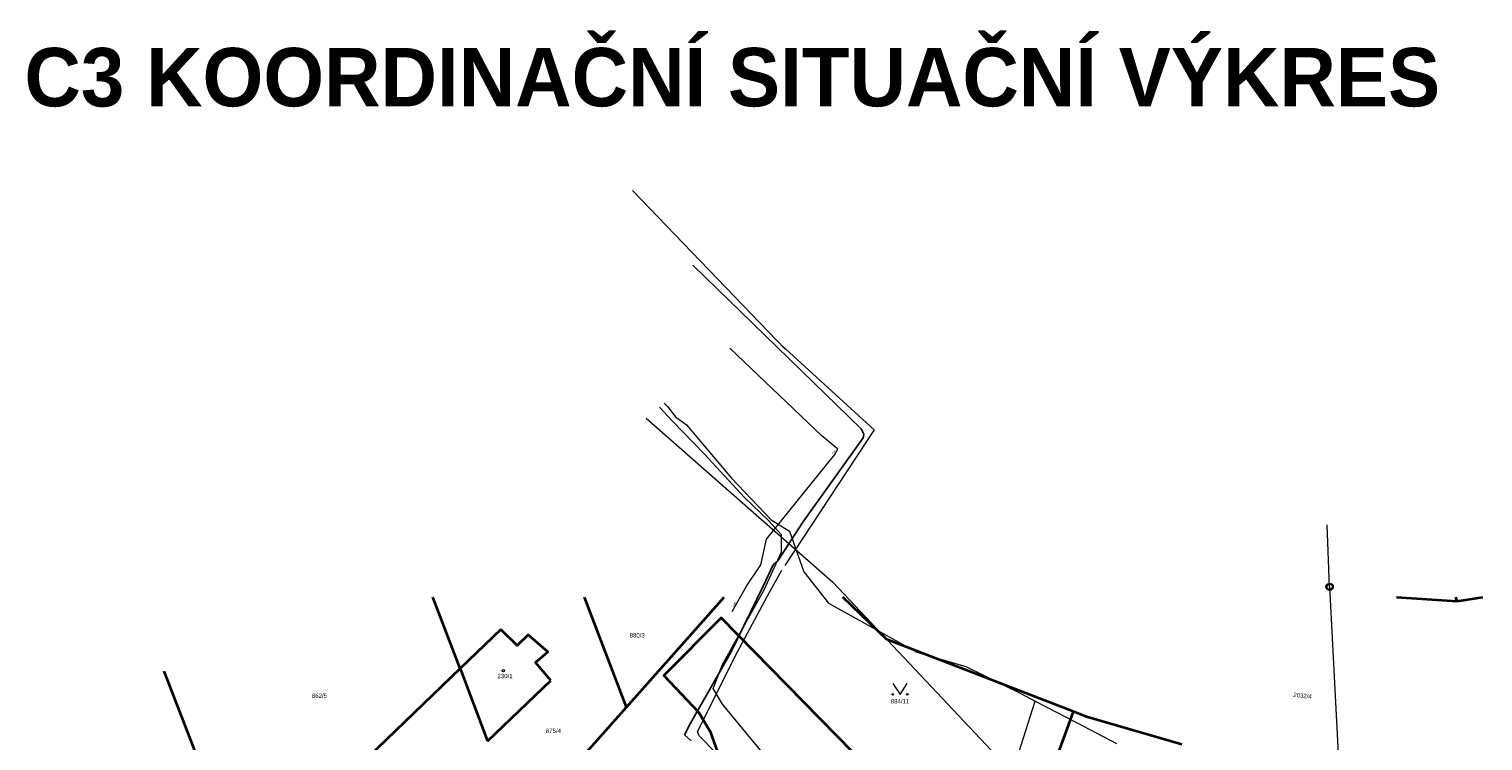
# Model space of a CAD drawing. Header units: millimetres. Extents: x -527259 to -526551, y -1129736 to -1129000.
# Tile 199 of 213: x -526928 to -526729, y -1129519 to -1129421. Entities that reach past the tile are written whole.
import ezdxf
from ezdxf.enums import TextEntityAlignment as Align

# ---------------------------------------------------------------- set-up
doc = ezdxf.new("R2010")
doc.units = ezdxf.units.MM
doc.header["$LTSCALE"] = 12
for name, color, linetype, lineweight in [('IS_plynovod STL GridServices', 6, 'PLYN_POTRUBI_ST_PODZ', 0), ('IS_sdelovaci - nezamer poloha CETIN', 132, 'EL_VEDENI_SLABOPROUD_PODZ', 0), ('IS_sdelovací CETIN', 6, 'EL_VEDENI_SLABOPROUD_PODZ', 0), ('ISa_destova_kanalizace', 4, 'KANALIZACE_DESTOVA_PODZ', 9), ('ISa_plyn_podzem_STL', 6, 'PLYN_POTRUBI_ST_PODZ', 0), ('KN tlusta', 170, 'Continuous', 35), ('tlusta', 7, 'Continuous', 15)]:
    doc.layers.add(name, color=color, linetype=linetype, lineweight=lineweight)
doc.layers.add('ISa_Vodovod', color=6, linetype='VODA_PITNA_PODZ')
doc.layers.add('Parc. č.', color=170, linetype='Continuous')
doc.layers.add('netisk', color=30, linetype='Continuous', plot=False)
doc.styles.add('laplan', font='txt', dxfattribs={"height": 0.002})
doc.styles.add('laplan N', font='txt')
doc.linetypes.add('EL_VEDENI_SLABOPROUD_PODZ', pattern='A,10,-30,[116,CADKON.SHX,S=5,R=0,X=0,Y=0],-35,10,-10', length=95)
doc.linetypes.add('KANALIZACE_DESTOVA_PODZ', pattern='A,35,-15,[102,CADKON.SHX,S=5,R=0,X=0,Y=5],-5,[106,CADKON.SHX,S=5,R=0,X=10,Y=0],30,-15', length=100)
doc.linetypes.add('PLYN_POTRUBI_ST_PODZ', pattern='A,35,-15,[113,CADKON.SHX,S=5,R=0,X=0,Y=0],-50', length=100)
doc.linetypes.add('VODA_PITNA_PODZ', pattern='A,35,-15,[117,CADKON.SHX,S=1.25,R=0,X=0,Y=0],-50', length=100)

# ---------------------------------------------------------------- blocks, each defined once
blk = doc.blocks.new('4$02')
at = {"layer": 'tlusta', "color": 0}
blk.add_circle((-0.01, 0), 0.175, dxfattribs=at)
blk = doc.blocks.new('3$14')
at = {"layer": 'tlusta'}
blk.add_lwpolyline([(-1, 1.5), (0, 0), (1, 1.5)], dxfattribs=at)
for centre in [(-1, 0), (1, 0)]:
    blk.add_circle(centre, 0.1, dxfattribs=at)

msp = doc.modelspace()

# ---------------------------------------------------------------- linework, layer by layer
at = {"layer": 'IS_plynovod STL GridServices', "ltscale": 0.002, "flags": 128}
msp.add_lwpolyline([(-526831.508, -1129500.909), (-526829.555, -1129497.407), (-526827.617, -1129494.51), (-526826.83, -1129490.999), (-526817.461, -1129479.374), (-526817.055, -1129478.648), (-526819.252, -1129476.833), (-526831.821, -1129464.809)], dxfattribs=at)
at = {"layer": 'IS_sdelovaci - nezamer poloha CETIN', "ltscale": 0.002, "flags": 128}
for points in [[(-526793.112, -1129560.994), (-526814.511, -1129536.087), (-526823.512, -1129524.862), (-526828.769, -1129518.512), (-526832.868, -1129513.593), (-526834.116, -1129511.446), (-526832.868, -1129508.137), (-526827.165, -1129497.906), (-526824.759, -1129492.719), (-526824.759, -1129490.393), (-526826.541, -1129488.425), (-526829.838, -1129485.278), (-526835.363, -1129479.285), (-526839.72, -1129474.773), (-526841.489, -1129472.919)], [(-526843.299, -1129474.437), (-526817.731, -1129496.878), (-526784.842, -1129531.79), (-526773.49, -1129543.723)], [(-526793.112, -1129560.994), (-526793.076, -1129559.981), (-526793.144, -1129554.13), (-526793.207, -1129548.759), (-526795.267, -1129530.434), (-526795.163, -1129529.23), (-526790.056, -1129513.177)]]:
    msp.add_lwpolyline(points, dxfattribs=at)
at = {"layer": 'IS_sdelovací CETIN', "ltscale": 0.003, "flags": 128}
for points in [[(-526840.821, -1129472.358), (-526840.39, -1129472.813)], [(-526840.821, -1129472.358), (-526840.39, -1129472.813), (-526839.26, -1129474.243), (-526837.77, -1129475.313), (-526831.62, -1129482.633), (-526826.17, -1129488.353), (-526823.68, -1129489.883), (-526821.73, -1129495.463), (-526818.36, -1129499.763), (-526806.27, -1129506.453), (-526799.54, -1129508.413), (-526792.02, -1129512.133), (-526790.056, -1129513.177)], [(-526790.056, -1129513.177), (-526784.38, -1129516.113), (-526778.916, -1129518.971)]]:
    msp.add_lwpolyline(points, dxfattribs=at)
at = {"layer": 'ISa_destova_kanalizace', "ltscale": 0.002}
for p, q in [((-526749.746, -1129497.505), (-526750.108, -1129489.038)), ((-526748.239, -1129525.606), (-526749.74, -1129497.513))]:
    msp.add_line(p, q, dxfattribs=at)
for radius in [0.5, 0.35]:
    msp.add_circle((-526749.746, -1129497.505), radius, dxfattribs=at)
at = {"layer": 'ISa_plyn_podzem_STL', "ltscale": 0.002}
for p, q in [((-526824.27, -1129464.973), (-526845.17, -1129443.247)), ((-526812.071, -1129476.001), (-526824.741, -1129464.484)), ((-526812.071, -1129476.001), (-526824.314, -1129494.589)), ((-526824.77, -1129495.283), (-526826.72, -1129498.783)), ((-526826.72, -1129498.783), (-526831.2, -1129507.163)), ((-526831.2, -1129507.163), (-526836.28, -1129517.323)), ((-526836.03, -1129517.913), (-526836.28, -1129517.323)), ((-526836.03, -1129517.913), (-526801.21, -1129553.283))]:
    msp.add_line(p, q, dxfattribs=at)
at = {"layer": 'ISa_Vodovod', "ltscale": 0.002}
for p, q in [((-526836.902, -1129453.477), (-526813.846, -1129475.871)), ((-526813.486, -1129476.591), (-526813.846, -1129475.871)), ((-526813.596, -1129477.101), (-526821.848, -1129488.649)), ((-526813.596, -1129477.101), (-526813.486, -1129476.591)), ((-526821.848, -1129488.65), (-526825.27, -1129493.963)), ((-526825.91, -1129494.493), (-526825.27, -1129493.963)), ((-526825.91, -1129494.493), (-526827.23, -1129497.313)), ((-526827.23, -1129497.313), (-526831.69, -1129506.523)), ((-526831.69, -1129506.523), (-526837.24, -1129516.203)), ((-526837.24, -1129516.203), (-526838.06, -1129517.773)), ((-526837.14, -1129518.623), (-526838.06, -1129517.773))]:
    msp.add_line(p, q, dxfattribs=at)
at = {"layer": 'KN tlusta'}
for p, q in [((-526868.76, -1129508.723), (-526872.48, -1129498.918)), ((-526845.99, -1129513.993), (-526851.723, -1129498.918)), ((-526845.99, -1129513.993), (-526832.599, -1129498.918)), ((-526740.592, -1129498.918), (-526732.28, -1129499.503)), ((-526732.28, -1129499.503), (-526732.483, -1129498.918)), ((-526732.28, -1129499.503), (-526728.768, -1129498.918)), ((-526863.18, -1129503.353), (-526868.76, -1129508.723)), ((-526898.38, -1129537.233), (-526909.288, -1129509.062)), ((-526868.76, -1129508.723), (-526898.38, -1129537.233)), ((-526868.76, -1129508.723), (-526865, -1129518.653)), ((-526865, -1129518.653), (-526856.36, -1129510.323)), ((-526860.55, -1129530.383), (-526845.99, -1129513.993)), ((-526785.3, -1129515.883), (-526789.24, -1129526.543)), ((-526784.84, -1129514.603), (-526785.3, -1129515.883))]:
    msp.add_line(p, q, dxfattribs=at)
for points in [[(-526784.84, -1129514.603), (-526810.35, -1129504.713), (-526816.361, -1129498.918)], [(-526805.93, -1129529.423), (-526833.05, -1129501.773), (-526840.87, -1129509.673), (-526836.08, -1129514.723), (-526834.54, -1129517.323), (-526833.51, -1129520.173), (-526833.15, -1129522.813), (-526833.46, -1129525.033), (-526833.62, -1129526.163), (-526834.83, -1129528.943), (-526837.07, -1129531.653), (-526842.39, -1129534.523), (-526849.11, -1129536.853), (-526872.69, -1129545.013), (-526889.31, -1129557.703), (-526884.05, -1129573.623), (-526874.95, -1129601.173), (-526873.8, -1129602.813), (-526858.19, -1129618.833)], [(-526856.36, -1129510.323), (-526858.46, -1129507.883), (-526856.75, -1129506.413), (-526859.43, -1129504.083), (-526860.93, -1129505.573), (-526863.18, -1129503.353)], [(-526770, -1129519.103), (-526783.01, -1129515.313), (-526784.84, -1129514.603)]]:
    msp.add_lwpolyline(points, dxfattribs=at)

# ---------------------------------------------------------------- block references
at = {"layer": 'tlusta'}
for name, p in [('4$02', (-526862.829, -1129508.993)), ('3$14', (-526808.55, -1129512.243))]:
    msp.add_blockref(name, p, dxfattribs=at)

# ---------------------------------------------------------------- texts
at = {"layer": 'IS_plynovod STL GridServices', "linetype": 'Continuous', "ltscale": 0.002, "char_height": 0.2, "attachment_point": 7, "line_spacing_factor": 0.8, "style": 'laplan'}
for insert, rotation in [((-526817.729, -1129479.38), 50.30732), ((-526831.329, -1129500.326), 61.90061)]:
    msp.add_mtext('PE/90', dxfattribs=dict(at, insert=insert, rotation=rotation))
at = {"layer": 'netisk', "insert": (-526928.388, -1129423.716), "char_height": 8, "attachment_point": 1, "style": 'laplan N'}
msp.add_mtext_dynamic_manual_height_columns('{\\fMaison Neue|b1|i0|c238|p34;C3 KOORDINAČNÍ SITUAČNÍ VÝKRES}', width=5545.81543, gutter_width=500, heights=[0], dxfattribs=at)
at = {"layer": 'Parc. č.', "style": 'laplan'}
for s, p in [('880/3', (-526844.523, -1129504.454)), ('230/1', (-526862.608, -1129510.034)), ('862/5', (-526888.01, -1129512.733)), ('884/11', (-526808.547, -1129513.485)), ('875/4', (-526855.991, -1129517.535))]:
    msp.add_text(s, height=0.6, dxfattribs=at).set_placement(p, align=Align.CENTER)
msp.add_text('2032/4', height=0.6, rotation=353.55689, dxfattribs=at).set_placement((-526753.488, -1129512.726), align=Align.CENTER)

doc.saveas('drawing.dxf')
